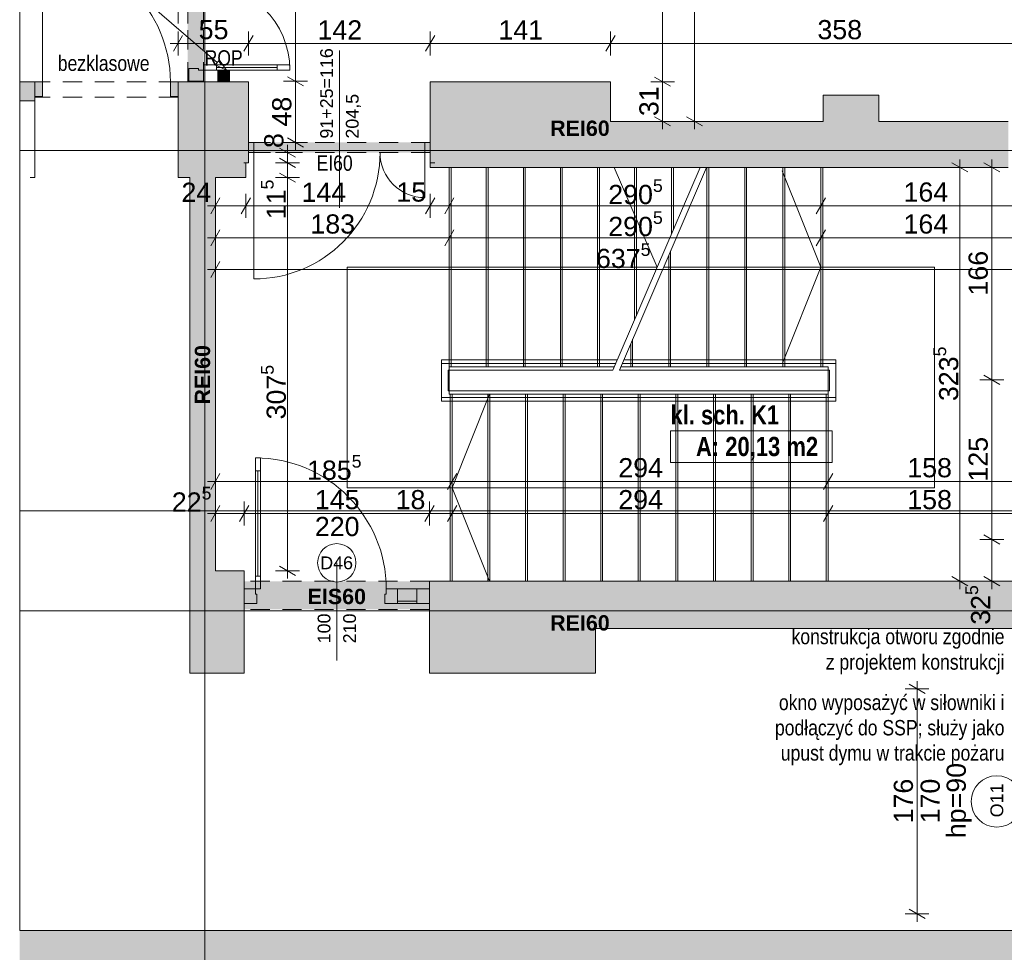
# Paper-space layout 'A-32 RZUT - PIĘTRO 2' of a CAD drawing. Header units: millimetres. Extents: x 0 to 800, y 0 to 550.
# Tile 14 of 17: x 550 to 704, y 117 to 263. Entities that reach past the tile are written whole.
import ezdxf
from ezdxf.xclip import XClip

# ---------------------------------------------------------------- set-up
doc = ezdxf.new("R2010")
doc.units = ezdxf.units.MM
doc.header["$MEASUREMENT"] = 0
doc.header["$XCLIPFRAME"] = 0
for name, pattern in [('ACAD_ISO03W100', [300, 120, -180]), ('DASHDOTX2', [1000, 500, -250, 0, -250]), ('GESTRICHELT2', [93.75, 62.5, -31.25]), ('Przer. długie kreski', [2.5, 1.5, -1]), ('PRZERYWANA_DU_A', [550, 350, -200])]:
    doc.linetypes.add(name, pattern=pattern)
for name, color, linetype, lineweight in [('0_Nr_pióra__2', 8, 'Continuous', 13), ('A_linie przekroju_Nr_pióra__1', 7, 'Continuous', 20), ('A_ppoż_Nr_pióra__1', 7, 'Continuous', 20), ('A_strefy_Nr_pióra__1', 7, 'Continuous', 20), ('A_wymiary_Nr_pióra__1', 7, 'Continuous', 20), ('A_wymiary_Nr_pióra__2', 8, 'Continuous', 13), ('A_ściany proj_Nr_pióra__1', 7, 'Continuous', 20), ('A_ściany_Nr_pióra__1', 7, 'Continuous', 20), ('Drzwi Archicad_Nr_pióra__1', 7, 'Continuous', 20), ('Drzwi Archicad_Nr_pióra__3', 252, 'Continuous', 13), ('Znaczniki drzwi Archicada_Nr_pióra__3', 252, 'Continuous', 13), ('Znaczniki okien Archicada_Nr_pióra__3', 252, 'Continuous', 13)]:
    doc.layers.add(name, color=color, linetype=linetype, lineweight=lineweight)
for name, color, linetype, lineweight, true_color in [('A__balustrada_Nr_pióra__161', 7, 'Continuous', 5, 0x949494), ('A_Arkusz_Nr_pióra__255', 7, 'Continuous', 15, 0x242424), ('A_opis_Nr_pióra__8', 7, 'Continuous', 13, 0x4c4c4c), ('A_osie_Nr_pióra__16', 7, 'Continuous', 5, 0x0f0f0f), ('A_pochwyt_Nr_pióra__161', 7, 'Continuous', 5, 0x949494), ('A_ppoż proj_Nr_pióra__8', 7, 'Continuous', 13, 0x4c4c4c), ('A_ppoż_Nr_pióra__8', 7, 'Continuous', 13, 0x4c4c4c), ('A_schody_Nr_pióra__10', 7, 'Continuous', 13, 0x4b4b4b), ('A_schody_Nr_pióra__4', 7, 'Continuous', 18, 0x4b4b4b), ('A_ściany proj_Nr_pióra__21', 7, 'Continuous', 5, 0xb0b0b0), ('A_ściany_Nr_pióra__10', 7, 'Continuous', 13, 0x4b4b4b)]:
    doc.layers.add(name, color=color, linetype=linetype, lineweight=lineweight, true_color=true_color)
for name, color, linetype in [('A_podrys', 7, 'Continuous'), ('A_ppoż', 7, 'Continuous'), ('A_ppoż proj', 7, 'Continuous'), ('A_ściany', 7, 'Continuous'), ('A_ściany proj', 7, 'Continuous'), ('Drzwi Archicad', 7, 'Continuous')]:
    doc.layers.add(name, color=color, linetype=linetype)
doc.styles.add('STYL_AUTOMATYCZNY_1', font='arial.ttf')
doc.styles.add('STYL_AUTOMATYCZNY_2', font='ARIALN.TTF')
doc.styles.add('STYL_AUTOMATYCZNY_3', font='arial.ttf')
doc.styles.add('STYL_AUTOMATYCZNY_4', font='arial.ttf')
doc.styles.add('STYL_AUTOMATYCZNY_5', font='arial.ttf')
doc.styles.add('STYL_AUTOMATYCZNY_6', font='ARIALN.TTF')
pattern_1 = [(0, (-3499.6302, -647.6028), (0, 2), [0, -2])]

# ---------------------------------------------------------------- blocks, each defined once
blk = doc.blocks.new('Rysunek_2_2', base_point=(-3499.63, -647.6))
at = {"linetype": 'Continuous', "lineweight": 0, "true_color": 0x484848}
blk.add_hatch(color=251, dxfattribs=at).paths.add_polyline_path([(780.1, 528.17), (549.97, 528.17), (549.97, 438.17), (742.1, 438.17), (742.1, 120.55), (549.97, 120.55), (549.97, 110.55), (780.1, 110.55)])
at = {"layer": 'A_ppoż', "linetype": 'Continuous', "lineweight": 0, "true_color": 0x121212}
blk.add_hatch(color=250, dxfattribs=at).paths.add_polyline_path([(580.98, 255.13), (580.98, 253.33), (582.78, 253.33), (582.78, 255.13)])
at = {"layer": 'A_ppoż', "linetype": 'Continuous', "lineweight": 0, "true_color": 0x0b0b0b}
blk.add_hatch(color=28, dxfattribs=at).paths.add_polyline_path([(585.86, 243.83), (585.86, 242.23), (614.2, 242.23), (614.2, 243.83)])
at = {"layer": 'A_ppoż proj', "linetype": 'Continuous', "lineweight": 0, "true_color": 0x121212}
for points in [[(578.75, 292.39), (576.25, 292.39), (576.25, 253.33), (578.75, 253.33)], [(614.08, 175.19), (585.08, 175.19), (585.08, 170.79), (614.08, 170.79)]]:
    blk.add_hatch(color=250, dxfattribs=at).paths.add_polyline_path(points)
at = {"layer": 'A_ściany', "linetype": 'Continuous', "lineweight": 0, "true_color": 0x000000}
for points in [[(552.34, 253.33), (549.97, 253.33), (549.97, 250.33), (552.34, 250.33)], [(585.36, 253.33), (574.74, 253.33), (574.74, 238.32), (585.36, 238.32)], [(585.36, 240.63), (585.78, 240.63), (585.78, 253.33), (585.36, 253.33)], [(614.18, 240.63), (614.2, 240.63), (614.2, 253.33), (614.18, 253.33)], [(642.4, 253.33), (614.2, 253.33), (614.2, 239.93), (642.4, 239.93)], [(684.36, 251.23), (675.66, 251.23), (675.66, 239.93), (684.36, 239.93)], [(675.66, 247.13), (642.4, 247.13), (642.4, 239.93), (675.66, 239.93)], [(704.62, 247.13), (684.36, 247.13), (684.36, 239.93), (704.62, 239.93)], [(576.58, 238.32), (576.58, 176.84), (580.58, 176.84), (580.58, 238.32)], [(576.58, 160.81), (585.08, 160.81), (585.08, 176.84), (576.58, 176.84)], [(614.08, 160.81), (640.08, 160.81), (640.08, 175.19), (614.08, 175.19)], [(640.08, 167.81), (707.54, 167.81), (718.1, 175.19), (640.08, 175.19)]]:
    blk.add_hatch(color=18, dxfattribs=at).paths.add_polyline_path(points)
at = {"layer": 'A_ściany proj', "linetype": 'Continuous', "lineweight": 0, "true_color": 0x4b4b4b}
h = blk.add_hatch(dxfattribs=at)
h.set_pattern_fill('gypsum_0002', color=251, style=0, pattern_type=2)
h.set_pattern_definition(pattern_1)
h.paths.add_polyline_path([(576.25, 253.33), (576.5, 253.33), (576.5, 253.39), (576.25, 253.39)])
h = blk.add_hatch(dxfattribs=at)
h.set_pattern_fill('gypsum_0002', color=251, style=0, pattern_type=2)
h.set_pattern_definition(pattern_1)
h.paths.add_polyline_path([(576.75, 253.39), (576.5, 253.39), (576.5, 253.33), (576.75, 253.33)])
h = blk.add_hatch(dxfattribs=at)
h.set_pattern_fill('batt_insulation_0002', color=251, style=0, pattern_type=2)
h.set_pattern_definition([(60, (-3499.6302, -647.60284), (-0.51961524, 0.3), []), (120, (-3499.6302, -647.60284), (0.51961524, 0.3), [])])
h.paths.add_polyline_path([(578.25, 253.39), (576.75, 253.39), (576.75, 253.33), (578.25, 253.33)])
h = blk.add_hatch(dxfattribs=at)
h.set_pattern_fill('gypsum_0002', color=251, style=0, pattern_type=2)
h.set_pattern_definition(pattern_1)
h.paths.add_polyline_path([(578.25, 253.33), (578.5, 253.33), (578.5, 253.39), (578.25, 253.39)])
h = blk.add_hatch(dxfattribs=at)
h.set_pattern_fill('gypsum_0002', color=251, style=0, pattern_type=2)
h.set_pattern_definition(pattern_1)
h.paths.add_polyline_path([(578.5, 253.39), (578.5, 253.33), (578.75, 253.33), (578.75, 253.39)])
at = {"layer": 'Drzwi Archicad', "linetype": 'Continuous', "lineweight": 0, "true_color": 0xfdfdfd}
for points in [[(552.34, 253.33), (552.34, 251.03), (553.54, 251.03), (553.54, 253.33)], [(574.74, 251.03), (574.74, 253.33), (573.54, 253.33), (573.54, 251.03)]]:
    blk.add_hatch(color=7, dxfattribs=at).paths.add_polyline_path(points)
at = {"layer": '0_Nr_pióra__2', "color": 8, "linetype": 'PRZERYWANA_DU_A', "lineweight": 13, "ltscale": 2, "flags": 128}
for points in [[(549.97, 438.17), (549.97, 120.55)], [(549.97, 120.55), (742.1, 120.55), (742.1, 438.17), (549.97, 438.17)]]:
    blk.add_lwpolyline(points, dxfattribs=at)
at = {"layer": 'A__balustrada_Nr_pióra__161', "color": 252, "linetype": 'Continuous', "lineweight": 5, "ltscale": 2, "true_color": 0x949494}
for p, q in [((615.98, 203.35), (615.98, 209.83)), ((677.66, 203.35), (677.66, 209.83)), ((615.98, 209.23), (643.22, 209.23)), ((616.98, 208.23), (642.79, 208.23)), ((616.98, 204.95), (616.98, 208.23)), ((643.79, 208.23), (676.66, 208.23)), ((644.22, 209.23), (677.66, 209.23)), ((676.66, 204.95), (676.66, 208.23)), ((616.98, 204.95), (676.66, 204.95)), ((615.98, 203.95), (677.66, 203.95))]:
    blk.add_line(p, q, dxfattribs=at)
at = {"layer": 'A_Arkusz_Nr_pióra__255', "color": 250, "linetype": 'Continuous', "lineweight": 15, "ltscale": 2, "true_color": 0x242424}
for p, q in [((580.89, 256.34), (570.32, 265.39)), ((580.56, 255.96), (581.22, 256.72)), ((582.31, 255.13), (580.56, 255.96)), ((582.31, 255.13), (581.22, 256.72))]:
    blk.add_line(p, q, dxfattribs=at)
at = {"layer": 'A_linie przekroju_Nr_pióra__1', "color": 7, "linetype": 'ACAD_ISO03W100', "lineweight": 20, "ltscale": 2}
blk.add_line((549.97, 186.21), (723.19, 186.21), dxfattribs=at)
at = {"layer": 'A_osie_Nr_pióra__16', "color": 250, "linetype": 'DASHDOTX2', "lineweight": 5, "ltscale": 2, "true_color": 0x0f0f0f}
for p, q in [((578.96, 409.46), (578.96, 110.55)), ((727.6, 242.55), (549.97, 242.55)), ((727.6, 170.55), (549.97, 170.55))]:
    blk.add_line(p, q, dxfattribs=at)
at = {"layer": 'A_pochwyt_Nr_pióra__161', "color": 252, "linetype": 'Continuous', "lineweight": 5, "ltscale": 2, "true_color": 0x949494}
for p, q in [((615.98, 209.83), (643.48, 209.83)), ((644.48, 209.83), (677.66, 209.83)), ((615.98, 203.35), (677.66, 203.35))]:
    blk.add_line(p, q, dxfattribs=at)
at = {"layer": 'A_ppoż_Nr_pióra__1', "color": 7, "linetype": 'Continuous', "lineweight": 20, "ltscale": 2, "flags": 128}
blk.add_lwpolyline([(580.98, 255.13), (582.78, 255.13), (582.78, 253.33), (580.98, 253.33)], close=True, dxfattribs=at)
at = {"layer": 'A_schody_Nr_pióra__10', "color": 251, "linetype": 'GESTRICHELT2', "lineweight": 13, "ltscale": 2, "true_color": 0x4b4b4b}
for p, q in [((617.48, 239.93), (617.48, 208.73)), ((623.27, 239.93), (623.27, 208.73)), ((629.07, 239.93), (629.07, 208.73)), ((634.86, 239.93), (634.86, 208.73)), ((640.66, 239.93), (640.66, 208.73)), ((646.45, 239.93), (646.45, 216.73)), ((652.24, 239.93), (652.24, 230.18)), ((657.76, 239.93), (657.76, 208.73)), ((663.7, 239.93), (663.7, 208.73)), ((669.65, 239.93), (669.65, 208.73)), ((675.6, 239.93), (675.6, 208.73)), ((651.81, 226.85), (651.81, 208.73)), ((645.86, 213.04), (645.86, 208.73)), ((617.34, 204.45), (617.34, 175.19)), ((623.22, 204.45), (623.22, 175.19)), ((629.1, 204.45), (629.1, 175.19)), ((634.99, 204.45), (634.99, 175.19)), ((640.87, 204.45), (640.87, 175.19)), ((646.75, 204.45), (646.75, 175.19)), ((652.63, 204.45), (652.63, 175.19)), ((658.51, 204.45), (658.51, 175.19)), ((664.4, 204.45), (664.4, 175.19)), ((670.28, 204.45), (670.28, 175.19)), ((676.16, 204.45), (676.16, 175.19))]:
    blk.add_line(p, q, dxfattribs=at)
at = {"layer": 'A_schody_Nr_pióra__4', "color": 251, "linetype": 'Continuous', "lineweight": 18, "ltscale": 2, "true_color": 0x4b4b4b}
for p, q in [((617.18, 239.93), (617.18, 204.45)), ((622.97, 239.93), (622.97, 208.73)), ((628.77, 239.93), (628.77, 208.73)), ((634.56, 239.93), (634.56, 208.73)), ((640.36, 239.93), (640.36, 208.73)), ((642.79, 208.23), (656.44, 239.93)), ((643, 239.93), (649.72, 224.33)), ((643.79, 208.23), (657.44, 239.93)), ((646.15, 239.93), (646.15, 216.03)), ((651.94, 239.93), (651.94, 229.48)), ((657.46, 239.93), (657.46, 208.73)), ((663.4, 239.93), (663.4, 208.73)), ((669.28, 239.38), (675.3, 224.33)), ((669.35, 239.93), (669.35, 208.73)), ((675.3, 239.93), (675.3, 208.73)), ((651.51, 226.15), (651.51, 208.73)), ((601.18, 224.33), (649.72, 224.33)), ((601.18, 189.82), (601.18, 224.33)), ((693.09, 224.33), (650.72, 224.33)), ((669.29, 209.28), (675.3, 224.33)), ((693.09, 189.82), (693.09, 224.33)), ((645.56, 212.34), (645.56, 208.73)), ((617.18, 208.73), (643, 208.73)), ((644, 208.73), (676.46, 208.73)), ((676.46, 208.73), (676.46, 175.19)), ((676.46, 204.45), (617.18, 204.45)), ((617.64, 204.45), (617.64, 175.19)), ((623.49, 204.45), (617.64, 189.82)), ((623.52, 204.45), (623.52, 175.19)), ((629.4, 204.45), (629.4, 175.19)), ((635.29, 204.45), (635.29, 175.19)), ((641.17, 204.45), (641.17, 175.19)), ((647.05, 204.45), (647.05, 175.19)), ((652.93, 204.45), (652.93, 175.19)), ((658.81, 204.45), (658.81, 175.19)), ((664.7, 204.45), (664.7, 175.19)), ((670.58, 204.45), (670.58, 175.19)), ((601.18, 189.82), (693.09, 189.82)), ((623.49, 175.19), (617.64, 189.82))]:
    blk.add_line(p, q, dxfattribs=at)
at = {"layer": 'A_strefy_Nr_pióra__1', "color": 7, "linetype": 'Continuous', "lineweight": 20, "ltscale": 2}
for p, q in [((651.78, 198.7), (651.78, 193.76)), ((651.78, 198.7), (677.09, 198.7)), ((677.09, 198.7), (677.09, 193.76)), ((651.78, 193.76), (677.09, 193.76))]:
    blk.add_line(p, q, dxfattribs=at)
at = {"layer": 'A_wymiary_Nr_pióra__1', "color": 7, "linetype": 'Continuous', "lineweight": 20, "ltscale": 2}
for p, q in [((575.46, 260.58), (574.02, 258.08)), ((586.5, 260.58), (585.06, 258.08)), ((614.92, 260.58), (613.48, 258.08)), ((643.12, 260.58), (641.68, 258.08)), ((591.86, 254.11), (594.36, 252.67)), ((649.31, 254.05), (651.81, 252.61)), ((649.31, 247.85), (651.81, 246.41)), ((654.31, 247.85), (656.81, 246.41)), ((591.86, 244.55), (594.36, 243.11)), ((593.11, 241.51), (590.61, 242.95)), ((590.61, 241.35), (593.11, 239.91)), ((698.31, 239.21), (695.81, 240.65)), ((703.31, 239.21), (700.81, 240.65)), ((590.61, 239.04), (593.11, 237.59)), ((581.3, 235.18), (579.86, 232.68)), ((586.08, 235.18), (584.64, 232.68)), ((614.92, 235.18), (613.48, 232.68)), ((617.9, 235.18), (616.46, 232.68)), ((676.02, 235.18), (674.58, 232.68)), ((581.3, 230.18), (579.86, 227.68)), ((617.9, 230.18), (616.46, 227.68)), ((676.02, 230.18), (674.58, 227.68)), ((581.3, 225.18), (579.86, 222.68)), ((700.81, 207.43), (703.31, 205.99)), ((581.3, 192.06), (579.86, 189.56)), ((618.36, 192.06), (616.92, 189.56)), ((677.18, 192.06), (675.74, 189.56)), ((581.3, 187.06), (579.86, 184.56)), ((585.8, 187.06), (584.36, 184.56)), ((614.8, 187.06), (613.36, 184.56)), ((618.36, 187.06), (616.92, 184.56)), ((677.18, 187.06), (675.74, 184.56)), ((700.81, 182.45), (703.31, 181.01)), ((590.61, 177.56), (593.11, 176.11)), ((695.81, 175.91), (698.31, 174.47)), ((700.81, 175.91), (703.31, 174.47)), ((691.61, 157.63), (689.11, 159.07)), ((689.11, 123.87), (691.61, 122.43))]:
    blk.add_line(p, q, dxfattribs=at)
at = {"layer": 'A_wymiary_Nr_pióra__2', "color": 8, "linetype": 'Continuous', "lineweight": 13, "ltscale": 2}
for p, q in [((593.11, 253.39), (593.11, 292.39)), ((650.56, 253.33), (650.56, 292.39)), ((655.56, 247.13), (655.56, 292.39)), ((574.74, 262.45), (574.74, 266.2)), ((576.25, 262.45), (576.25, 266.2)), ((578.75, 262.45), (578.75, 266.2)), ((574.74, 257.45), (574.74, 261.2)), ((585.78, 257.45), (585.78, 261.2)), ((614.2, 257.45), (614.2, 261.2)), ((642.4, 257.45), (642.4, 261.2)), ((573.52, 259.33), (574.74, 259.33)), ((574.74, 259.33), (585.78, 259.33)), ((585.78, 259.33), (614.2, 259.33)), ((614.2, 259.33), (642.4, 259.33)), ((642.4, 259.33), (714, 259.33)), ((594.99, 253.39), (591.24, 253.39)), ((593.11, 243.83), (593.11, 253.39)), ((652.43, 253.33), (648.69, 253.33)), ((650.56, 247.13), (650.56, 253.33)), ((652.43, 247.13), (648.69, 247.13)), ((650.56, 245.9), (650.56, 247.13)), ((657.44, 247.13), (653.68, 247.13)), ((655.56, 245.9), (655.56, 247.13)), ((594.99, 243.83), (591.24, 243.83)), ((591.86, 242.23), (591.86, 243.45)), ((593.11, 242.6), (593.11, 243.83)), ((593.74, 242.23), (589.98, 242.23)), ((591.86, 240.63), (591.86, 242.23)), ((593.74, 240.63), (589.98, 240.63)), ((591.86, 238.32), (591.86, 240.63)), ((697.06, 239.93), (697.06, 241.15)), ((702.06, 239.93), (702.06, 241.15)), ((698.94, 239.93), (695.18, 239.93)), ((697.06, 175.19), (697.06, 239.93)), ((703.93, 239.93), (700.19, 239.93)), ((702.06, 206.71), (702.06, 239.93)), ((593.74, 238.32), (589.98, 238.32)), ((591.86, 176.84), (591.86, 238.32)), ((580.58, 232.05), (580.58, 235.8)), ((585.36, 232.05), (585.36, 235.8)), ((614.2, 232.05), (614.2, 235.8)), ((617.18, 232.05), (617.18, 235.8)), ((675.3, 232.05), (675.3, 235.8)), ((579.36, 233.93), (580.58, 233.93)), ((580.58, 233.93), (585.36, 233.93)), ((585.36, 233.93), (614.2, 233.93)), ((614.2, 233.93), (617.18, 233.93)), ((617.18, 233.93), (675.3, 233.93)), ((675.3, 233.93), (708.06, 233.93)), ((580.58, 227.05), (580.58, 230.8)), ((617.18, 227.05), (617.18, 230.8)), ((675.3, 227.05), (675.3, 230.8)), ((579.36, 228.93), (580.58, 228.93)), ((580.58, 228.93), (617.18, 228.93)), ((617.18, 228.93), (675.3, 228.93)), ((675.3, 228.93), (708.06, 228.93)), ((580.58, 222.05), (580.58, 225.8)), ((579.36, 223.93), (580.58, 223.93)), ((580.58, 223.93), (708.06, 223.93)), ((703.93, 206.71), (700.19, 206.71)), ((702.06, 181.73), (702.06, 206.71)), ((580.58, 188.93), (580.58, 192.68)), ((617.64, 188.93), (617.64, 192.68)), ((676.46, 188.93), (676.46, 192.68)), ((579.36, 190.81), (580.58, 190.81)), ((580.58, 190.81), (617.64, 190.81)), ((617.64, 190.81), (676.46, 190.81)), ((676.46, 190.81), (708.06, 190.81)), ((580.58, 183.93), (580.58, 187.68)), ((585.08, 183.93), (585.08, 187.68)), ((614.08, 183.93), (614.08, 187.68)), ((617.64, 183.93), (617.64, 187.68)), ((676.46, 183.93), (676.46, 187.68)), ((579.36, 185.81), (580.58, 185.81)), ((580.58, 185.81), (585.08, 185.81)), ((585.08, 185.81), (614.08, 185.81)), ((614.08, 185.81), (617.64, 185.81)), ((617.64, 185.81), (676.46, 185.81)), ((676.46, 185.81), (708.06, 185.81)), ((703.93, 181.73), (700.19, 181.73)), ((702.06, 175.19), (702.06, 181.73)), ((593.74, 176.84), (589.98, 176.84)), ((591.86, 175.61), (591.86, 176.84)), ((698.94, 175.19), (695.18, 175.19)), ((697.06, 173.96), (697.06, 175.19)), ((703.93, 175.19), (700.19, 175.19)), ((702.06, 173.96), (702.06, 175.19)), ((690.36, 158.35), (690.36, 159.57)), ((692.23, 158.35), (688.48, 158.35)), ((690.36, 123.15), (690.36, 158.35)), ((692.23, 123.15), (688.48, 123.15)), ((690.36, 121.92), (690.36, 123.15))]:
    blk.add_line(p, q, dxfattribs=at)
at = {"layer": 'A_ściany proj_Nr_pióra__1', "color": 7, "linetype": 'Continuous', "lineweight": 20, "ltscale": 2, "flags": 128}
blk.add_lwpolyline([(576.25, 253.39), (576.25, 253.33)], dxfattribs=at)
at = {"layer": 'A_ściany proj_Nr_pióra__21', "color": 253, "linetype": 'Continuous', "lineweight": 5, "ltscale": 2, "true_color": 0xb0b0b0}
for p, q in [((576.45, 253.39), (576.25, 253.39)), ((576.5, 253.39), (576.45, 253.39)), ((576.5, 253.39), (576.5, 253.33)), ((576.75, 253.39), (576.5, 253.39)), ((576.75, 253.39), (576.75, 253.33)), ((578.25, 253.39), (576.75, 253.39)), ((578.25, 253.33), (578.25, 253.39)), ((578.5, 253.39), (578.25, 253.39)), ((578.5, 253.33), (578.5, 253.39)), ((578.75, 253.39), (578.5, 253.39))]:
    blk.add_line(p, q, dxfattribs=at)
at = {"layer": 'A_ściany proj_Nr_pióra__21', "color": 253, "linetype": 'Continuous', "lineweight": 5, "ltscale": 2, "true_color": 0xb0b0b0, "flags": 128}
for points in [[(576.25, 253.33), (576.5, 253.33)], [(576.5, 253.33), (576.75, 253.33)], [(576.75, 253.33), (578.25, 253.33)], [(578.25, 253.33), (578.5, 253.33)], [(578.5, 253.33), (578.75, 253.33)]]:
    blk.add_lwpolyline(points, dxfattribs=at)
at = {"layer": 'A_ściany_Nr_pióra__1', "color": 7, "linetype": 'Continuous', "lineweight": 20, "ltscale": 2}
for p, q in [((552.34, 253.33), (551.4, 253.33)), ((552.34, 253.33), (552.34, 251.03)), ((574.74, 253.33), (575.68, 253.33)), ((574.74, 253.33), (574.74, 251.03)), ((585.78, 253.33), (585.04, 253.33)), ((585.78, 243.83), (585.78, 253.33)), ((614.18, 253.33), (614.92, 253.33)), ((614.18, 243.83), (614.18, 253.33)), ((552.34, 251.03), (552.34, 238.32)), ((574.74, 251.03), (574.74, 238.32)), ((585.78, 242.23), (585.78, 243.83)), ((614.18, 242.23), (614.18, 243.83)), ((585.78, 240.63), (585.78, 242.23)), ((585.78, 240.63), (585.78, 242.23)), ((614.18, 240.63), (614.18, 242.23)), ((614.18, 240.63), (614.18, 242.23)), ((585.78, 240.63), (585.04, 240.63)), ((614.18, 240.63), (614.92, 240.63)), ((552.34, 238.32), (551.6, 238.32)), ((574.74, 238.32), (575.48, 238.32)), ((585.08, 175.19), (585.08, 173.99)), ((614.08, 175.19), (614.08, 173.99)), ((585.08, 173.99), (585.08, 171.69)), ((614.08, 173.99), (614.08, 171.69)), ((585.08, 171.69), (585.08, 170.79)), ((614.08, 171.69), (614.08, 170.79))]:
    blk.add_line(p, q, dxfattribs=at)
at = {"layer": 'A_ściany_Nr_pióra__1', "color": 7, "linetype": 'Continuous', "lineweight": 20, "ltscale": 2, "flags": 128}
for points in [[(552.34, 253.33), (549.97, 253.33)], [(552.34, 250.33), (552.34, 253.33)], [(585.36, 253.33), (574.74, 253.33)], [(585.78, 253.33), (585.36, 253.33)], [(614.2, 240.63), (614.2, 253.33)], [(642.4, 253.33), (614.2, 253.33)], [(614.2, 253.33), (614.2, 239.93)], [(642.4, 247.13), (642.4, 253.33)], [(684.36, 251.23), (675.66, 251.23)], [(675.66, 251.23), (675.66, 247.13)], [(684.36, 247.13), (684.36, 251.23)], [(549.97, 250.33), (552.34, 250.33)], [(675.66, 247.13), (642.4, 247.13)], [(704.62, 247.13), (684.36, 247.13)], [(585.36, 240.63), (585.78, 240.63)], [(585.36, 238.32), (585.36, 240.63)], [(614.18, 240.63), (614.2, 240.63)], [(614.2, 239.93), (642.4, 239.93)], [(642.4, 239.93), (675.66, 239.93)], [(675.66, 239.93), (684.36, 239.93)], [(684.36, 239.93), (704.62, 239.93)], [(574.74, 238.32), (576.58, 238.32)], [(576.58, 238.32), (576.58, 176.84)], [(580.58, 238.32), (585.36, 238.32)], [(580.58, 176.84), (580.58, 238.32)], [(576.58, 176.84), (576.58, 160.81)], [(585.08, 176.84), (580.58, 176.84)], [(585.08, 160.81), (585.08, 176.84)], [(640.08, 175.19), (614.08, 175.19)], [(708.06, 175.19), (640.08, 175.19)], [(614.08, 170.79), (614.08, 160.81)], [(640.08, 160.81), (640.08, 167.81)], [(640.08, 167.81), (707.54, 167.81)], [(576.58, 160.81), (585.08, 160.81)], [(614.08, 160.81), (640.08, 160.81)]]:
    blk.add_lwpolyline(points, dxfattribs=at)
at = {"layer": 'A_ściany_Nr_pióra__10', "color": 251, "linetype": 'Przer. długie kreski', "lineweight": 13, "ltscale": 2, "true_color": 0x4b4b4b}
for p, q in [((574.74, 253.33), (552.34, 253.33)), ((574.74, 250.93), (552.34, 250.93)), ((614.2, 243.83), (585.86, 243.83)), ((614.2, 242.23), (585.86, 242.23))]:
    blk.add_line(p, q, dxfattribs=at)
at = {"layer": 'Drzwi Archicad_Nr_pióra__1', "color": 7, "linetype": 'Continuous', "lineweight": 20, "ltscale": 2}
for p, q in [((553.54, 253.33), (553.54, 273.33)), ((552.34, 253.33), (551.4, 253.33)), ((552.34, 253.33), (551.4, 253.33)), ((552.34, 253.33), (553.54, 253.33)), ((552.34, 251.03), (552.34, 253.33)), ((552.34, 253.33), (552.34, 251.03)), ((552.34, 253.33), (552.34, 251.03)), ((553.54, 253.33), (553.54, 251.03)), ((573.54, 251.03), (573.54, 253.33)), ((573.54, 253.33), (574.74, 253.33)), ((574.74, 253.33), (574.74, 251.03)), ((574.74, 253.33), (574.74, 251.03)), ((574.74, 253.33), (574.74, 251.03)), ((574.74, 253.33), (575.68, 253.33)), ((574.74, 253.33), (575.68, 253.33)), ((585.78, 253.33), (585.04, 253.33)), ((585.78, 253.33), (585.04, 253.33)), ((585.78, 243.83), (585.78, 253.33)), ((585.78, 243.83), (585.78, 253.33)), ((614.18, 243.83), (614.18, 253.33)), ((614.18, 243.83), (614.18, 253.33)), ((614.18, 253.33), (614.92, 253.33)), ((614.18, 253.33), (614.92, 253.33)), ((553.54, 251.03), (552.34, 251.03)), ((552.34, 251.03), (552.34, 238.32)), ((552.34, 251.03), (552.34, 238.32)), ((574.74, 251.03), (573.54, 251.03)), ((574.74, 251.03), (574.74, 238.32)), ((574.74, 251.03), (574.74, 238.32)), ((586.58, 243.83), (585.78, 243.83)), ((585.78, 243.83), (585.78, 242.23)), ((585.78, 242.23), (585.78, 243.83)), ((585.78, 242.23), (585.78, 243.83)), ((586.58, 242.23), (586.58, 243.83)), ((614.18, 243.83), (613.38, 243.83)), ((613.38, 243.83), (613.38, 242.23)), ((614.18, 242.23), (614.18, 243.83)), ((614.18, 242.23), (614.18, 243.83)), ((614.18, 242.23), (614.18, 243.83)), ((585.78, 242.23), (586.58, 242.23)), ((585.78, 240.63), (585.78, 242.23)), ((585.78, 240.63), (585.78, 242.23)), ((585.78, 240.63), (585.78, 242.23)), ((586.58, 242.23), (586.58, 222.47)), ((613.38, 242.23), (614.18, 242.23)), ((613.38, 242.23), (613.38, 235.19)), ((614.18, 240.63), (614.18, 242.23)), ((614.18, 240.63), (614.18, 242.23)), ((614.18, 240.63), (614.18, 242.23)), ((585.78, 240.63), (585.04, 240.63)), ((585.78, 240.63), (585.04, 240.63)), ((614.18, 240.63), (614.92, 240.63)), ((614.18, 240.63), (614.92, 240.63)), ((552.34, 238.32), (551.6, 238.32)), ((552.34, 238.32), (551.6, 238.32)), ((574.74, 238.32), (575.48, 238.32)), ((574.74, 238.32), (575.48, 238.32))]:
    blk.add_line(p, q, dxfattribs=at)
for centre, radius, start, end in [((553.54, 253.33), 20, 0, 90), ((586.58, 242.23), 19.76, 270, 0), ((613.38, 242.23), 7.04, 180, 270)]:
    blk.add_arc(centre, radius, start, end, dxfattribs=at)
at = {"layer": 'Drzwi Archicad_Nr_pióra__3', "color": 252, "linetype": 'Przer. długie kreski', "lineweight": 13, "ltscale": 2}
for p, q in [((576.25, 253.39), (576.25, 292.39)), ((578.75, 253.39), (578.75, 292.39)), ((614.08, 175.19), (585.08, 175.19)), ((614.08, 170.79), (585.08, 170.79))]:
    blk.add_line(p, q, dxfattribs=at)
at = {"layer": 'Drzwi Archicad_Nr_pióra__3', "color": 252, "linetype": 'Continuous', "lineweight": 13, "ltscale": 2}
for p, q in [((578.75, 255.95), (580.75, 255.95)), ((578.75, 255.15), (578.75, 255.95)), ((580.75, 255.95), (580.75, 255.15)), ((590.23, 255.15), (590.23, 255.95)), ((590.23, 255.95), (592.23, 255.95)), ((592.23, 255.95), (592.23, 255.15)), ((576.45, 255.39), (577.95, 255.39)), ((576.45, 253.39), (576.45, 255.39)), ((577.95, 255.39), (577.95, 255.15)), ((577.95, 255.15), (578.75, 255.15)), ((578.75, 255.15), (578.75, 253.39)), ((580.75, 255.15), (578.75, 255.15)), ((590.23, 255.55), (580.75, 255.55)), ((592.23, 255.15), (590.23, 255.15)), ((576.45, 253.39), (576.25, 253.39)), ((578.75, 253.39), (576.45, 253.39)), ((576.5, 253.39), (576.45, 253.39)), ((576.5, 253.39), (576.45, 253.39)), ((576.75, 253.39), (576.5, 253.39)), ((576.75, 253.39), (576.5, 253.39)), ((578.25, 253.39), (576.75, 253.39)), ((578.25, 253.39), (576.75, 253.39)), ((578.5, 253.39), (578.25, 253.39)), ((578.5, 253.39), (578.25, 253.39)), ((578.75, 253.39), (578.5, 253.39)), ((578.75, 253.39), (578.5, 253.39)), ((586.84, 194.47), (586.84, 192.47)), ((587.64, 194.47), (586.84, 194.47)), ((587.64, 192.47), (587.64, 194.47)), ((586.84, 192.47), (587.64, 192.47)), ((587.24, 192.47), (587.24, 175.99)), ((587.64, 175.99), (586.84, 175.99)), ((586.84, 175.99), (586.84, 173.99)), ((587.64, 173.99), (587.64, 175.99)), ((585.08, 175.19), (585.08, 173.99)), ((614.08, 175.19), (614.08, 173.99)), ((585.08, 171.69), (585.08, 173.99)), ((585.08, 173.99), (586.84, 173.99)), ((585.08, 173.99), (585.08, 171.69)), ((585.08, 173.99), (585.08, 171.69)), ((586.84, 173.99), (586.84, 173.19)), ((586.84, 173.99), (587.64, 173.99)), ((586.84, 173.19), (587.08, 173.19)), ((587.08, 173.19), (587.08, 171.69)), ((607.08, 171.69), (607.08, 173.19)), ((607.08, 173.19), (607.32, 173.19)), ((607.32, 173.19), (607.32, 173.99)), ((607.32, 173.99), (609.08, 173.99)), ((609.08, 173.99), (609.08, 171.69)), ((612.08, 173.99), (609.08, 173.99)), ((609.08, 173.99), (609.08, 171.69)), ((609.08, 173.99), (612.08, 173.99)), ((612.08, 171.69), (612.08, 173.99)), ((612.08, 173.99), (614.08, 173.99)), ((612.08, 171.69), (612.08, 173.99)), ((614.08, 173.99), (614.08, 171.69)), ((614.08, 173.99), (614.08, 171.69)), ((614.08, 173.99), (614.08, 171.69)), ((587.08, 171.69), (585.08, 171.69)), ((585.08, 171.69), (585.08, 170.79)), ((609.08, 171.69), (607.08, 171.69)), ((612.08, 172.05), (609.08, 172.05)), ((609.08, 171.69), (612.08, 171.69)), ((614.08, 171.69), (612.08, 171.69)), ((614.08, 171.69), (614.08, 170.79))]:
    blk.add_line(p, q, dxfattribs=at)
at = {"layer": 'Drzwi Archicad_Nr_pióra__3', "color": 252, "linetype": 'Continuous', "lineweight": 13, "ltscale": 2, "flags": 128}
for points in [[(590.23, 255.55), (580.75, 255.55), (580.75, 255.95), (590.23, 255.95)], [(590.23, 255.15), (580.75, 255.15), (580.75, 255.55), (590.23, 255.55)], [(586.84, 192.47), (586.84, 175.99), (587.24, 175.99), (587.24, 192.47)], [(587.24, 192.47), (587.24, 175.99), (587.64, 175.99), (587.64, 192.47)]]:
    blk.add_lwpolyline(points, close=True, dxfattribs=at)
at = {"layer": 'Drzwi Archicad_Nr_pióra__3', "color": 252, "linetype": 'Continuous', "lineweight": 13, "ltscale": 2}
for centre, radius in [((578.75, 255.15), 13.48), ((586.84, 173.99), 20.48)]:
    blk.add_arc(centre, radius, 0, 90, dxfattribs=at)
at = {"layer": 'Znaczniki drzwi Archicada_Nr_pióra__3', "color": 252, "linetype": 'Continuous', "lineweight": 13, "ltscale": 2}
for p, q in [((599.98, 233.62), (599.98, 258.21)), ((599.58, 178.07), (599.58, 162.79))]:
    blk.add_line(p, q, dxfattribs=at)
at = {"layer": 'Znaczniki drzwi Archicada_Nr_pióra__3', "color": 252, "linetype": 'Continuous', "lineweight": 13, "ltscale": 2, "flags": 128}
blk.add_lwpolyline([(602.58, 178.07, 1), (596.58, 178.07, 1)], format="xyb", close=True, dxfattribs=at)
at = {"layer": 'Znaczniki okien Archicada_Nr_pióra__3', "color": 252, "linetype": 'Continuous', "lineweight": 13, "ltscale": 2}
for start, end in [(90, 270), (270, 90)]:
    blk.add_arc((702.84, 140.75), 4.01, start, end, dxfattribs=at)
at = {"layer": 'A_opis_Nr_pióra__8', "color": 251, "linetype": 'Continuous', "lineweight": 13, "true_color": 0x4c4c4c, "char_height": 2.4, "attachment_point": 6, "style": 'STYL_AUTOMATYCZNY_2'}
for s, insert, width, line_spacing_factor in [('\\A1;{\\pqr;\\fArial Narrow|b0|i0|c238|p0;\\W1.000000;konstrukcja otworu zgodnie z projektem konstrukcji}', (704.04, 164.19), 33.909, 0.996837), ('\\A1;{\\pqr;\\fArial Narrow|b0|i0|c238|p0;\\W1.000000;okno wyposażyć w siłowniki i podłączyć do SSP; służy jako upust dymu w trakcie pożaru}', (704.04, 151.92), 36.3149, 0.987309)]:
    blk.add_mtext(s, dxfattribs=dict(at, insert=insert, width=width, line_spacing_factor=line_spacing_factor))
at = {"layer": 'A_ppoż proj_Nr_pióra__8', "color": 251, "linetype": 'Continuous', "lineweight": 13, "true_color": 0x4c4c4c, "char_height": 2.4, "attachment_point": 5, "style": 'STYL_AUTOMATYCZNY_3'}
for s, insert in [('\\A1;{\\pqc;\\fArial|b1|i0|c238|p0;\\W1.000000;REI60}', (637.62, 246.03)), ('\\A1;{\\pqc;\\fArial|b1|i0|c238|p0;\\W1.000000;EIS60}', (599.58, 172.79)), ('\\A1;{\\pqc;\\fArial|b1|i0|c238|p0;\\W1.000000;REI60}', (637.62, 168.66))]:
    blk.add_mtext(s, dxfattribs=dict(at, insert=insert))
at = {"layer": 'A_ppoż proj_Nr_pióra__8', "color": 251, "linetype": 'Continuous', "lineweight": 13, "true_color": 0x4c4c4c, "insert": (578.58, 207.48), "char_height": 2.4, "attachment_point": 5, "rotation": 90, "style": 'STYL_AUTOMATYCZNY_3'}
blk.add_mtext('\\A1;{\\pqc;\\fArial|b1|i0|c238|p0;\\W1.000000;REI60}', dxfattribs=at)
at = {"layer": 'A_ppoż_Nr_pióra__8', "color": 251, "linetype": 'Continuous', "lineweight": 13, "true_color": 0x4c4c4c, "char_height": 2.4, "attachment_point": 5, "style": 'STYL_AUTOMATYCZNY_2'}
for s, insert in [('\\A1;{\\pqc;\\fArial Narrow|b0|i0|c238|p0;\\W1.000000;bezklasowe}', (563.11, 256.2)), ('\\A1;{\\pqc;\\fArial Narrow|b0|i0|c238|p0;\\W1.000000;ROP}', (581.88, 257.03)), ('\\A1;{\\pqc;\\fArial Narrow|b0|i0|c238|p0;\\W1.000000;EI60}', (599.24, 240.58))]:
    blk.add_mtext(s, dxfattribs=dict(at, insert=insert))
at = {"layer": 'A_strefy_Nr_pióra__1', "color": 7, "linetype": 'Continuous', "lineweight": 20, "char_height": 3, "attachment_point": 1, "style": 'STYL_AUTOMATYCZNY_6'}
for s, insert in [('\\A1;{\\pql;\\fArial Narrow|b1|i0|c238|p0;\\W1.000000;kl. sch. K1}', (651.78, 202.71)), ('\\A1;{\\pql;\\fArial Narrow|b1|i0|c238|p0;\\W1.000000;A: 20,13 m2}', (655.78, 197.77))]:
    blk.add_mtext(s, dxfattribs=dict(at, insert=insert))
at = {"layer": 'A_wymiary_Nr_pióra__1', "color": 7, "linetype": 'Continuous', "lineweight": 20, "char_height": 3, "attachment_point": 7, "style": 'STYL_AUTOMATYCZNY_5'}
for s, insert, width in [('\\A1;{\\pql;\\fArial|b0|i0|c238|p0;\\W1.000000;55}', (577.97, 259.93), 4.5763), ('\\A1;{\\pql;\\fArial|b0|i0|c238|p0;\\W1.000000;142}', (596.56, 259.93), 6.8645), ('\\A1;{\\pql;\\fArial|b0|i0|c238|p0;\\W1.000000;141}', (624.87, 259.93), 6.8645), ('\\A1;{\\pql;\\fArial|b0|i0|c238|p0;\\W1.000000;358}', (674.77, 259.93), 6.8645), ('\\A1;{\\pql;\\fArial|b0|i0|c238|p0;\\W1.000000;24}', (575.28, 234.53), 4.5763), ('\\A1;{\\pql;\\fArial|b0|i0|c238|p0;\\W1.000000;144}', (594.06, 234.53), 6.8645), ('\\A1;{\\pql;\\fArial|b0|i0|c238|p0;\\W1.000000;15}', (608.9, 234.53), 4.5763), ('\\A1;{\\pql;\\fArial|b0|i0|c238|p0;\\W1.000000;164}', (688.25, 234.53), 6.8645), ('\\A1;{\\pql;\\fArial|b0|i0|c238|p0;\\W1.000000;183}', (595.45, 229.53), 6.8645), ('\\A1;{\\pql;\\fArial|b0|i0|c238|p0;\\W1.000000;164}', (688.25, 229.53), 6.8645), ('\\A1;{\\pql;\\fArial|b0|i0|c238|p0;\\W1.000000;294}', (643.62, 191.41), 6.8645), ('\\A1;{\\pql;\\fArial|b0|i0|c238|p0;\\W1.000000;158}', (688.83, 191.41), 6.8645), ('\\A1;{\\pql;\\fArial|b0|i0|c238|p0;\\W1.000000;145}', (596.15, 186.41), 6.8645), ('\\A1;{\\pql;\\fArial|b0|i0|c238|p0;\\W1.000000;18}', (608.78, 186.41), 4.5763), ('\\A1;{\\pql;\\fArial|b0|i0|c238|p0;\\W1.000000;294}', (643.62, 186.41), 6.8645), ('\\A1;{\\pql;\\fArial|b0|i0|c238|p0;\\W1.000000;158}', (688.83, 186.41), 6.8645), ('\\A1;{\\pql;\\fArial|b0|i0|c238|p0;\\W1.000000;220}', (596.15, 182.21), 6.8645)]:
    blk.add_mtext(s, dxfattribs=dict(at, insert=insert, width=width))
at = {"layer": 'A_wymiary_Nr_pióra__1', "color": 7, "linetype": 'Continuous', "lineweight": 20, "char_height": 3, "attachment_point": 7, "rotation": 90, "style": 'STYL_AUTOMATYCZNY_5'}
for s, insert, width in [('\\A1;{\\pql;\\fArial|b0|i0|c238|p0;\\W1.000000;31}', (649.96, 247.94), 4.5763), ('\\A1;{\\pql;\\fArial|b0|i0|c238|p0;\\W1.000000;48}', (592.51, 246.32), 4.5763), ('\\A1;{\\pql;\\fArial|b0|i0|c238|p0;\\W1.000000;8}', (591.26, 242.95), 2.2882), ('\\A1;{\\pql;\\fArial|b0|i0|c238|p0;\\W1.000000;166}', (701.46, 219.88), 6.8645), ('\\A1;{\\pql;\\fArial|b0|i0|c238|p0;\\W1.000000;125}', (701.46, 190.78), 6.8645), ('\\A1;{\\pql;\\fArial|b0|i0|c238|p0;\\W1.000000;176}', (689.76, 137.31), 6.8645), ('\\A1;{\\pql;\\fArial|b0|i0|c238|p0;\\W1.000000;170}', (693.96, 137.31), 6.8645)]:
    blk.add_mtext(s, dxfattribs=dict(at, insert=insert, width=width))
at = {"layer": 'A_wymiary_Nr_pióra__1', "color": 7, "linetype": 'Continuous', "lineweight": 20, "char_height": 3, "rotation": 90}
for s, insert, attachment_point, style in [('\\A1;{\\pql;\\fArial|b0|i0|c238|p0;\\W1.000000;11\\fArial|b0|i0|c238|p0;\\W1.000000;\\A1{\\H.66x;\\S5^  ;}}', (592.46, 231.81), 7, 'STYL_AUTOMATYCZNY_1'), ('\\A1;{\\pql;\\fArial|b0|i0|c238|p0;\\W1.000000;323\\fArial|b0|i0|c238|p0;\\W1.000000;\\A1{\\H.66x;\\S5^  ;}}', (697.68, 203.37), 7, 'STYL_AUTOMATYCZNY_1'), ('\\A1;{\\pql;\\fArial|b0|i0|c238|p0;\\W1.000000;307\\fArial|b0|i0|c238|p0;\\W1.000000;\\A1{\\H.66x;\\S5^  ;}}', (592.48, 200.5), 7, 'STYL_AUTOMATYCZNY_1'), ('\\A1;{\\pql;\\fArial|b0|i0|c238|p0;\\W1.000000;32\\fArial|b0|i0|c238|p0;\\W1.000000;\\A1{\\H.66x;\\S5^  ;}}', (702.68, 168.38), 7, 'STYL_AUTOMATYCZNY_1'), ('\\A1;{\\pqc;\\fArial|b0|i0|c238|p0;\\W1.000000;hp=90}', (694.99, 140.88), 2, 'STYL_AUTOMATYCZNY_5')]:
    blk.add_mtext(s, dxfattribs=dict(at, insert=insert, attachment_point=attachment_point, style=style))
at = {"layer": 'A_wymiary_Nr_pióra__1', "color": 7, "linetype": 'Continuous', "lineweight": 20, "char_height": 3, "attachment_point": 7, "style": 'STYL_AUTOMATYCZNY_1'}
for s, insert in [('\\A1;{\\pql;\\fArial|b0|i0|c238|p0;\\W1.000000;290\\fArial|b0|i0|c238|p0;\\W1.000000;\\A1{\\H.66x;\\S5^  ;}}', (642.05, 233.31)), ('\\A1;{\\pql;\\fArial|b0|i0|c238|p0;\\W1.000000;290\\fArial|b0|i0|c238|p0;\\W1.000000;\\A1{\\H.66x;\\S5^  ;}}', (642.05, 228.31)), ('\\A1;{\\pql;\\fArial|b0|i0|c238|p0;\\W1.000000;637\\fArial|b0|i0|c238|p0;\\W1.000000;\\A1{\\H.66x;\\S5^  ;}}', (640.13, 223.31)), ('\\A1;{\\pql;\\fArial|b0|i0|c238|p0;\\W1.000000;185\\fArial|b0|i0|c238|p0;\\W1.000000;\\A1{\\H.66x;\\S5^  ;}}', (594.92, 190.19)), ('\\A1;{\\pql;\\fArial|b0|i0|c238|p0;\\W1.000000;22\\fArial|b0|i0|c238|p0;\\W1.000000;\\A1{\\H.66x;\\S5^  ;}}', (573.77, 185.21))]:
    blk.add_mtext(s, dxfattribs=dict(at, insert=insert))
at = {"layer": 'Znaczniki drzwi Archicada_Nr_pióra__3', "color": 252, "linetype": 'Continuous', "lineweight": 13, "char_height": 2, "attachment_point": 7, "rotation": 90}
for s, insert, style in [('\\A1;{\\pql;\\pt2;\\fArial|b0|i0|c238|p0;\\W1.000000;91+25=116}', (599.01, 244.43), 'STYL_AUTOMATYCZNY_1'), ('\\A1;{\\pql;\\pt2;\\fArial|b0|i0|c238|p0;\\W1.000000;204,5}', (603.37, 244.43), 'STYL_AUTOMATYCZNY_1'), ('\\A1;{\\pql;\\fArial CE|b0|i0|c238|p0;\\W1.000000;100}', (598.61, 165.48), 'STYL_AUTOMATYCZNY_4'), ('\\A1;{\\pql;\\fArial CE|b0|i0|c238|p0;\\W1.000000;210}', (602.61, 165.48), 'STYL_AUTOMATYCZNY_4')]:
    blk.add_mtext(s, dxfattribs=dict(at, insert=insert, style=style))
at = {"layer": 'Znaczniki drzwi Archicada_Nr_pióra__3', "color": 252, "linetype": 'Continuous', "lineweight": 13, "insert": (596.99, 177.04), "char_height": 2, "attachment_point": 7, "style": 'STYL_AUTOMATYCZNY_4'}
blk.add_mtext('\\A1;{\\pql;\\fArial CE|b0|i0|c238|p0;\\W1.000000;D46}', dxfattribs=at)
at = {"layer": 'Znaczniki okien Archicada_Nr_pióra__3', "color": 252, "linetype": 'Continuous', "lineweight": 13, "insert": (703.87, 138.26), "char_height": 2, "attachment_point": 7, "rotation": 90, "style": 'STYL_AUTOMATYCZNY_1'}
blk.add_mtext('\\A1;{\\pql;\\pt2;\\fArial|b0|i0|c238|p0;\\W1.000000;O11}', dxfattribs=at)

psp = doc.layouts.new('A-32 RZUT - PIĘTRO 2')

# ---------------------------------------------------------------- block references
at = {"layer": 'A_podrys', "color": 37, "linetype": 'Continuous', "lineweight": 5, "true_color": 0x656532}
ref = psp.add_blockref('Rysunek_2_2', (-3499.63, -647.6), dxfattribs=at)
XClip(ref).set_block_clipping_path([(549.9695795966, 110.5468323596), (780.1, 528.1668323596)])

doc.saveas('drawing.dxf')
